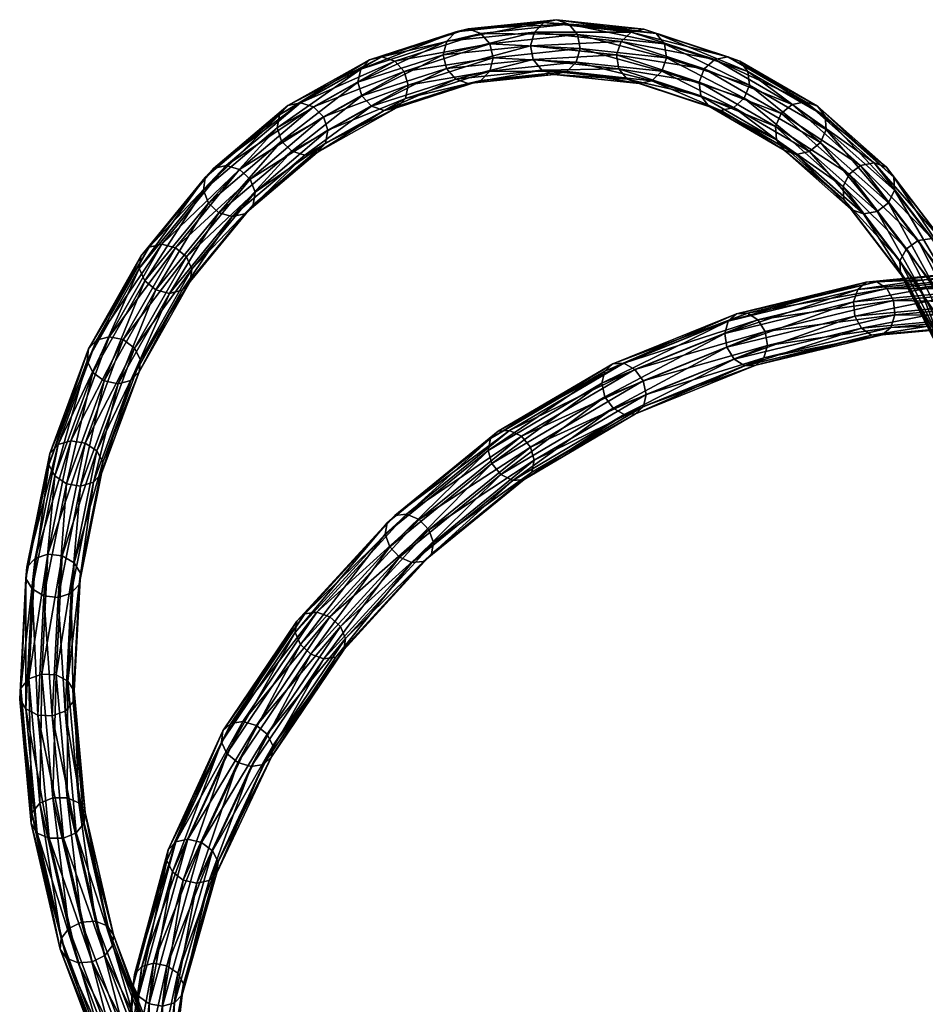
# Model space of a CAD drawing. Header units: centimetres. Extents: x -225.13 to -216.59, y -5.81 to 2.82.
# Tile 2 of 3: x -225.13 to -221, y -1.67 to 2.82. Entities that reach past the tile are written whole.
import ezdxf

# ---------------------------------------------------------------- set-up
doc = ezdxf.new("R2010")
doc.units = ezdxf.units.CM
doc.layers.get('0').update_dxf_attribs({"true_color": 0x5890e1})

msp = doc.modelspace()

# ---------------------------------------------------------------- meshes
at = {"color": 81, "true_color": 0x99e499}
mesh = msp.add_polyface(dxfattribs=at)
corners = [(-223.3803100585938, 2.581424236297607, 84.9049072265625), (-222.9901733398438, 2.70737361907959, 85.64231872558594), (-222.9750213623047, 2.644275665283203, 85.6377944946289), (-223.3624114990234, 2.519214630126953, 84.90554809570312), (-222.9903411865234, 2.582979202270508, 85.65444946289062), (-222.5783081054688, 2.686098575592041, 86.35382080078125), (-222.5906829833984, 2.749469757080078, 86.36317443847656), (-222.5962982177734, 2.624486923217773, 86.36528015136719), (-222.6398468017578, 2.581140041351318, 86.39447784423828), (-223.0320281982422, 2.539904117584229, 85.68778991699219), (-222.6972961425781, 2.567672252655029, 86.43354034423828), (-223.0888977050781, 2.526588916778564, 85.7288589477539), (-222.7532348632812, 2.587688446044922, 86.47196960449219), (-222.7926788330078, 2.63582706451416, 86.49951934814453), (-223.1872863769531, 2.594582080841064, 85.79103088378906), (-223.1457366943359, 2.546602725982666, 85.76663208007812), (-222.8050537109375, 2.699193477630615, 86.50882720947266), (-223.2024383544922, 2.657675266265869, 85.7955322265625), (-222.7870635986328, 2.760812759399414, 86.49742889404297), (-223.1871032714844, 2.718979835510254, 85.77896118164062), (-222.7434997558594, 2.804166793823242, 86.4683609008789), (-223.1454162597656, 2.762065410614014, 85.74571228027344), (-222.6860656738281, 2.817640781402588, 86.42935180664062), (-223.0885467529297, 2.775381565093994, 85.70468139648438), (-222.630126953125, 2.797620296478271, 86.3908462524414), (-223.0317230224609, 2.755362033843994, 85.66680908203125), (-222.1847534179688, 2.644115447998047, 87.05094146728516), (-222.1944732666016, 2.707172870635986, 87.06466674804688), (-222.2054748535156, 2.582772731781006, 87.05728149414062), (-222.2511138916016, 2.539577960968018, 87.08197021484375), (-222.3647918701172, 2.545958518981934, 87.15663146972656), (-222.4023895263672, 2.593820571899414, 87.18656921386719), (-222.412109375, 2.656873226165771, 87.2001953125), (-222.3913879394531, 2.718220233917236, 87.19389343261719), (-222.3457489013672, 2.761422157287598, 87.16934204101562), (-222.2874298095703, 2.774904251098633, 87.133056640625), (-222.2320709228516, 2.755045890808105, 87.0947494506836), (-221.8067474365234, 2.519789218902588, 87.7264404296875), (-221.8140563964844, 2.582006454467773, 87.74393463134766), (-221.8301391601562, 2.459311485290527, 87.72785949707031), (-222.0359039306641, 2.532742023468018, 87.8671875), (-222.0125122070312, 2.593219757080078, 87.86576843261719), (-221.9646911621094, 2.635763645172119, 87.845947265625), (-221.9052429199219, 2.648966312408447, 87.81295776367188), (-221.8501129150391, 2.629288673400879, 87.77562713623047), (-221.5515899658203, 2.443668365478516, 88.46619415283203), (-221.4963836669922, 2.42404317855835, 88.43058776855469)]
mesh.append_faces([[corners[k] for k in face] for face in [(0, 1, 2), (3, 2, 4), (5, 2, 1), (1, 6, 5), (7, 4, 2), (2, 5, 7), (8, 9, 4), (4, 7, 8), (9, 8, 10), (11, 10, 12), (13, 14, 15), (15, 12, 13), (16, 17, 14), (14, 13, 16), (18, 19, 17), (17, 16, 18), (20, 21, 19), (19, 18, 20), (22, 23, 21), (21, 20, 22), (24, 25, 23), (23, 22, 24), (6, 1, 25), (25, 24, 6), (26, 5, 6), (6, 27, 26), (28, 7, 5), (5, 26, 28), (29, 8, 7), (7, 28, 29), (30, 12, 10), (31, 13, 12), (12, 30, 31), (32, 16, 13), (13, 31, 32), (33, 18, 16), (16, 32, 33), (34, 20, 18), (18, 33, 34), (35, 22, 20), (20, 34, 35), (36, 24, 22), (22, 35, 36), (27, 6, 24), (24, 36, 27), (37, 26, 27), (27, 38, 37), (39, 28, 26), (40, 32, 31), (41, 33, 32), (32, 40, 41), (42, 34, 33), (33, 41, 42), (43, 35, 34), (34, 42, 43), (44, 36, 35), (35, 43, 44), (38, 27, 36), (36, 44, 38), (45, 43, 42), (46, 44, 43)]], dxfattribs={"vtx2": -1, "color": 81})
mesh = msp.add_polyface(dxfattribs=at)
corners = [(-223.7282104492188, 2.31348705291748, 84.15972900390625), (-224.0606994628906, 2.031618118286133, 83.40292358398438), (-224.0835723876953, 2.090350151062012, 83.39140319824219), (-223.7487335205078, 2.374221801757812, 84.15367889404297), (-223.7388153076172, 2.254314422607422, 84.1864013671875), (-224.0694122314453, 1.974037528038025, 83.43412780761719), (-223.7776794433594, 2.212552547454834, 84.22649383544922), (-224.1073913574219, 1.933030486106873, 83.47662353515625), (-223.8343963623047, 2.199393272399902, 84.26927185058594), (-224.1644592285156, 1.919584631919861, 83.51902770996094), (-223.8937835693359, 2.218362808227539, 84.30327606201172), (-224.2253112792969, 1.937304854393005, 83.54997253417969), (-223.9399108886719, 2.26438045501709, 84.31941223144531), (-224.2498016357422, 2.138781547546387, 83.47610473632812), (-223.9109497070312, 2.426065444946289, 84.24674987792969), (-223.8542175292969, 2.43922233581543, 84.20394897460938), (-223.7948455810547, 2.42024564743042, 84.16987609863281), (-224.1318969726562, 2.134494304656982, 83.40265655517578), (-224.1927490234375, 2.152222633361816, 83.43367004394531), (-223.3624114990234, 2.519214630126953, 84.90554809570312), (-223.3803100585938, 2.581424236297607, 84.9049072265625), (-223.3752288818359, 2.458761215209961, 84.92730712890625), (-223.4153442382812, 2.416260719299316, 84.96434020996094), (-223.4719848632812, 2.403099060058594, 85.00666809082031), (-223.5299835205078, 2.422801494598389, 85.04295349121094), (-223.5738067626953, 2.470094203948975, 85.06351470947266), (-223.5917053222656, 2.532304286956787, 85.0628662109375), (-223.9604187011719, 2.325118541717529, 84.31338500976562), (-223.5788879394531, 2.592766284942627, 85.04117584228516), (-223.9498138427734, 2.384298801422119, 84.28680419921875), (-223.5387725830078, 2.635272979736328, 85.00424194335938), (-223.4821319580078, 2.648434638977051, 84.96190643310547), (-223.4241333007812, 2.628725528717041, 84.925537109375), (-222.9750213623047, 2.644275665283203, 85.6377944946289), (-222.9903411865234, 2.582979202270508, 85.65444946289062), (-223.0320281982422, 2.539904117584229, 85.68778991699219), (-223.0888977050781, 2.526588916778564, 85.7288589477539), (-223.1457366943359, 2.546602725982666, 85.76663208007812), (-223.1872863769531, 2.594582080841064, 85.79103088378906), (-223.2024383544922, 2.657675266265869, 85.7955322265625), (-223.1871032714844, 2.718979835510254, 85.77896118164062), (-223.1454162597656, 2.762065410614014, 85.74571228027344), (-223.0885467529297, 2.775381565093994, 85.70468139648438), (-223.0317230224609, 2.755362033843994, 85.66680908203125), (-222.9901733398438, 2.70737361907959, 85.64231872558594)]
mesh.append_faces([[corners[k] for k in face] for face in [(0, 1, 2), (2, 3, 0), (4, 5, 1), (1, 0, 4), (6, 7, 5), (5, 4, 6), (8, 9, 7), (7, 6, 8), (9, 8, 10), (11, 10, 12), (13, 14, 15), (16, 17, 18), (18, 15, 16), (3, 2, 17), (17, 16, 3), (19, 0, 3), (3, 20, 19), (21, 4, 0), (0, 19, 21), (22, 6, 4), (4, 21, 22), (23, 8, 6), (6, 22, 23), (24, 10, 8), (8, 23, 24), (25, 12, 10), (10, 24, 25), (26, 27, 12), (12, 25, 26), (28, 29, 27), (27, 26, 28), (30, 14, 29), (29, 28, 30), (31, 15, 14), (14, 30, 31), (32, 16, 15), (15, 31, 32), (20, 3, 16), (16, 32, 20), (33, 19, 20), (34, 21, 19), (35, 22, 21), (21, 34, 35), (36, 23, 22), (22, 35, 36), (37, 24, 23), (23, 36, 37), (38, 25, 24), (24, 37, 38), (39, 26, 25), (25, 38, 39), (40, 28, 26), (26, 39, 40), (41, 30, 28), (28, 40, 41), (42, 31, 30), (30, 41, 42), (43, 32, 31), (31, 42, 43), (44, 20, 32), (32, 43, 44)]], dxfattribs={"vtx2": -1, "color": 81})
mesh = msp.add_polyface(dxfattribs=at)
corners = [(-221.8161773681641, 1.479011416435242, 56.40800094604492), (-222.3791351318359, 1.251863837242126, 55.71161651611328), (-222.4295654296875, 1.248918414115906, 55.75202178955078), (-221.8655853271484, 1.476885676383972, 56.4495735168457), (-221.7682952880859, 1.449140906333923, 56.37586212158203), (-222.3284606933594, 1.223478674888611, 55.68290710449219), (-221.7347717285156, 1.395249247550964, 56.36175537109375), (-222.2911224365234, 1.171339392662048, 55.67358779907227), (-221.7245788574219, 1.331769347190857, 56.36946868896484), (-222.2771148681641, 1.109411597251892, 55.6861572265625), (-221.740478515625, 1.275734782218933, 56.39692687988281), (-222.2902069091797, 1.054303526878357, 55.71724700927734), (-221.7782287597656, 1.24218738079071, 56.43675994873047), (-222.3773193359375, 1.017911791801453, 55.79891204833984), (-221.8277130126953, 1.240126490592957, 56.47830581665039), (-221.8756408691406, 1.270077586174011, 56.51043701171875), (-222.4279937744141, 1.046374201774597, 55.82760620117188), (-221.9091339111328, 1.32398784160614, 56.5245475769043), (-221.9192657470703, 1.387406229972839, 56.51686096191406), (-222.4793090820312, 1.160415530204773, 55.82437133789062), (-222.4653167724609, 1.098536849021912, 55.83693313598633), (-221.9033203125, 1.443358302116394, 56.48941802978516), (-222.4662170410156, 1.215448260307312, 55.79329681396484), (-221.2252502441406, 1.623058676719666, 57.1051025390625), (-221.1797485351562, 1.592041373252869, 57.07003784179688), (-221.2500305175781, 1.379667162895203, 57.1579704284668), (-221.2956695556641, 1.410774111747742, 57.1929817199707), (-221.3257141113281, 1.466107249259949, 57.2115478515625), (-221.3320922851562, 1.530848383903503, 57.20869445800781), (-221.3131713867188, 1.587695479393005, 57.18516540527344), (-221.2740783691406, 1.621450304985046, 57.14724731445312), (-222.6972961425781, 2.567672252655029, 86.43354034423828), (-223.0888977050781, 2.526588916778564, 85.7288589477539), (-223.0320281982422, 2.539904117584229, 85.68778991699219), (-222.7532348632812, 2.587688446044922, 86.47196960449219), (-223.1457366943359, 2.546602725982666, 85.76663208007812), (-222.3094329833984, 2.52610445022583, 87.11835479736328), (-222.6398468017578, 2.581140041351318, 86.39447784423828), (-222.2511138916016, 2.539577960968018, 87.08197021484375), (-222.3647918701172, 2.545958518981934, 87.15663146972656), (-222.1847534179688, 2.644115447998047, 87.05094146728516), (-221.8067474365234, 2.519789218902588, 87.7264404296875), (-221.8301391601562, 2.459311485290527, 87.72785949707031), (-221.8779602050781, 2.416777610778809, 87.74783325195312), (-222.2054748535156, 2.582772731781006, 87.05728149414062), (-221.9374084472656, 2.403583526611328, 87.78092956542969), (-221.9925537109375, 2.423256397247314, 87.81825256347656), (-222.0285949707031, 2.470532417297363, 87.84980773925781), (-222.4023895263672, 2.593820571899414, 87.18656921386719), (-222.0359039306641, 2.532742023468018, 87.8671875), (-221.456298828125, 2.316573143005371, 88.37752532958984), (-221.8140563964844, 2.582006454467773, 87.74393463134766), (-221.4821624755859, 2.257530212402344, 88.37438201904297), (-221.5321655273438, 2.216217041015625, 88.38954162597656), (-221.5929107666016, 2.203699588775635, 88.41891479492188), (-221.6481170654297, 2.223326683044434, 88.45455169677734), (-221.6829833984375, 2.269839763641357, 88.48689270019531), (-221.6881866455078, 2.330779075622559, 88.50732421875), (-221.6623229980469, 2.389818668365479, 88.51043701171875), (-222.0125122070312, 2.593219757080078, 87.86576843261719), (-221.6123199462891, 2.431139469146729, 88.49540710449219), (-221.9646911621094, 2.635763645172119, 87.845947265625), (-221.5515899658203, 2.443668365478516, 88.46619415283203), (-221.9052429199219, 2.648966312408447, 87.81295776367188), (-221.4963836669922, 2.42404317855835, 88.43058776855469), (-221.4615020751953, 2.377520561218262, 88.39812469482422), (-221.8501129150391, 2.629288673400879, 87.77562713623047)]
mesh.append_faces([[corners[k] for k in face] for face in [(0, 1, 2), (2, 3, 0), (4, 5, 1), (1, 0, 4), (6, 7, 5), (5, 4, 6), (8, 9, 7), (7, 6, 8), (9, 8, 10), (11, 10, 12), (13, 14, 15), (16, 15, 17), (18, 19, 20), (20, 17, 18), (21, 22, 19), (19, 18, 21), (3, 2, 22), (22, 21, 3), (23, 0, 3), (24, 4, 0), (25, 14, 12), (26, 15, 14), (27, 17, 15), (28, 18, 17), (29, 21, 18), (30, 3, 21), (31, 32, 33), (34, 35, 32), (36, 31, 37), (37, 38, 36), (31, 36, 39), (40, 41, 42), (43, 38, 44), (44, 42, 43), (45, 36, 38), (38, 43, 45), (46, 39, 36), (36, 45, 46), (47, 48, 39), (39, 46, 47), (48, 47, 49), (50, 41, 51), (52, 42, 41), (53, 43, 42), (42, 52, 53), (54, 45, 43), (43, 53, 54), (55, 46, 45), (45, 54, 55), (56, 47, 46), (46, 55, 56), (57, 49, 47), (47, 56, 57), (58, 59, 49), (49, 57, 58), (60, 61, 59), (59, 58, 60), (61, 60, 62), (63, 62, 64), (65, 51, 66), (66, 64, 65)]], dxfattribs={"vtx2": -1, "color": 81})
mesh = msp.add_polyface(dxfattribs=at)
corners = [(-220.6218872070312, 1.681070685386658, 57.80258941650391), (-221.2252502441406, 1.623058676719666, 57.1051025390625), (-221.2740783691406, 1.621450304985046, 57.14724731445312), (-220.6706237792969, 1.679807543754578, 57.84471893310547), (-220.5781097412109, 1.649087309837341, 57.76519775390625), (-221.1797485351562, 1.592041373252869, 57.07003784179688), (-221.3131713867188, 1.587695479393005, 57.18516540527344), (-220.7113342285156, 1.645703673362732, 57.88027572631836), (-221.8140563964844, 2.582006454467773, 87.74393463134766), (-221.4615020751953, 2.377520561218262, 88.39812469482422), (-221.456298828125, 2.316573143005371, 88.37752532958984), (-221.8067474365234, 2.519789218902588, 87.7264404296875), (-221.4821624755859, 2.257530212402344, 88.37438201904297), (-221.1446533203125, 2.039824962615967, 89.00138854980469), (-221.1481323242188, 2.099202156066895, 89.02433776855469), (-221.1726837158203, 1.982722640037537, 88.99415588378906), (-221.2247314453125, 1.943196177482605, 89.00459289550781), (-221.5321655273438, 2.216217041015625, 88.38954162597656), (-221.2868194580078, 1.931834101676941, 89.02986145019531), (-221.5929107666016, 2.203699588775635, 88.41891479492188), (-221.3423461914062, 1.951677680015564, 89.06315612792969), (-221.6481170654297, 2.223326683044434, 88.45455169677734), (-221.3764038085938, 1.997408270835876, 89.09548950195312), (-221.6829833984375, 2.269839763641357, 88.48689270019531), (-221.3798675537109, 2.056775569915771, 89.11825561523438), (-221.6881866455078, 2.330779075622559, 88.50732421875), (-221.3518371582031, 2.11387300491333, 89.12541961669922), (-221.6623229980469, 2.389818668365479, 88.51043701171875), (-221.2998046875, 2.153406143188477, 89.11508178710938), (-221.6123199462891, 2.431139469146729, 88.49540710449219), (-221.2377166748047, 2.164777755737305, 89.08998107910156), (-221.5515899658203, 2.443668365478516, 88.46619415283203), (-221.1822052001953, 2.144938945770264, 89.05677795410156), (-221.4963836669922, 2.42404317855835, 88.43058776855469), (-220.882080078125, 1.696683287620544, 89.59518432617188), (-220.8842468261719, 1.754329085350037, 89.61969757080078), (-220.9118957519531, 1.641919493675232, 89.58444213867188), (-220.9657135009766, 1.604711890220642, 89.59036254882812), (-221.0290985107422, 1.595030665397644, 89.61134338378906), (-221.0850677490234, 1.615464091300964, 89.6417236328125), (-221.1186370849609, 1.660535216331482, 89.67327880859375), (-221.1207885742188, 1.718169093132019, 89.69760131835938), (-221.0909576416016, 1.772925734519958, 89.70821380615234), (-221.0371551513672, 1.810136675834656, 89.70236206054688), (-220.9737701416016, 1.819830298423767, 89.68154907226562), (-220.9178009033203, 1.799404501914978, 89.65132141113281), (-220.8882293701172, 1.375984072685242, 90.25639343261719), (-220.8330078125, 1.410411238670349, 90.25465393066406), (-220.7685394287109, 1.417899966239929, 90.23820495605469), (-220.7120819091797, 1.396436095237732, 90.21138000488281), (-220.6787567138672, 1.351768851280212, 90.18130493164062)]
mesh.append_faces([[corners[k] for k in face] for face in [(0, 1, 2), (2, 3, 0), (4, 5, 1), (1, 0, 4), (3, 2, 6), (6, 7, 3), (8, 9, 10), (11, 10, 12), (13, 10, 9), (9, 14, 13), (15, 12, 10), (10, 13, 15), (16, 17, 12), (12, 15, 16), (18, 19, 17), (17, 16, 18), (20, 21, 19), (19, 18, 20), (22, 23, 21), (21, 20, 22), (24, 25, 23), (23, 22, 24), (26, 27, 25), (25, 24, 26), (28, 29, 27), (27, 26, 28), (30, 31, 29), (29, 28, 30), (32, 33, 31), (31, 30, 32), (14, 9, 33), (33, 32, 14), (34, 13, 14), (14, 35, 34), (36, 15, 13), (13, 34, 36), (37, 16, 15), (15, 36, 37), (38, 18, 16), (16, 37, 38), (39, 20, 18), (18, 38, 39), (40, 22, 20), (20, 39, 40), (41, 24, 22), (22, 40, 41), (42, 26, 24), (24, 41, 42), (43, 28, 26), (26, 42, 43), (44, 30, 28), (28, 43, 44), (45, 32, 30), (30, 44, 45), (35, 14, 32), (32, 45, 35), (46, 42, 41), (47, 43, 42), (48, 44, 43), (49, 45, 44), (50, 35, 45)]], dxfattribs={"vtx2": -1, "color": 81})
mesh = msp.add_polyface(dxfattribs=at)
corners = [(-224.9590301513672, 0.880578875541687, 81.11396789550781), (-224.7833709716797, 1.357081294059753, 81.90681457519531), (-224.7252197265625, 1.372392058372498, 81.86764526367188), (-224.9003753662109, 0.8976095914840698, 81.07759857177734), (-224.6616363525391, 1.358869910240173, 81.84475708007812), (-224.8357849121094, 0.887018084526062, 81.05958557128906), (-224.6096496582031, 1.320138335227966, 81.84432983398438), (-224.3489379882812, 1.679969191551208, 82.63766479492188), (-224.5831604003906, 1.266576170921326, 81.86643981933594), (-224.3738250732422, 1.736265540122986, 82.62073516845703), (-224.3561706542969, 1.62414824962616, 82.67292785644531), (-224.5893096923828, 1.212534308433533, 81.90518951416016), (-224.3935852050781, 1.583759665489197, 82.71707153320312), (-224.6264190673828, 1.172487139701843, 81.95015716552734), (-224.451171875, 1.569620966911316, 82.75825500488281), (-224.6845855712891, 1.157168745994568, 81.98930358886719), (-224.5134735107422, 1.585526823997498, 82.78546142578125), (-224.7481842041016, 1.170685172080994, 82.01216125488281), (-224.5638122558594, 1.62721574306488, 82.79141235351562), (-224.8001708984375, 1.209416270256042, 82.01260375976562), (-224.5886840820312, 1.683519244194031, 82.7745132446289), (-224.8266448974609, 1.262986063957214, 81.99050903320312), (-224.5814361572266, 1.739346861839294, 82.73927307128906), (-224.8204803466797, 1.317036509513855, 81.95178985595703), (-224.5440216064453, 1.779737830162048, 82.69514465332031), (-224.4864501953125, 1.793870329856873, 82.65394592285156), (-224.4241638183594, 1.77795684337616, 82.62669372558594), (-224.0606994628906, 2.031618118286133, 83.40292358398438), (-224.0835723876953, 2.090350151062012, 83.39140319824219), (-224.0694122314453, 1.974037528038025, 83.43412780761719), (-224.1073913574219, 1.933030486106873, 83.47662353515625), (-224.1644592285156, 1.919584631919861, 83.51902770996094), (-224.2253112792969, 1.937304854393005, 83.54997253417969), (-224.2736511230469, 1.981445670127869, 83.56119537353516), (-224.2965240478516, 2.040180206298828, 83.54971313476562), (-224.2877807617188, 2.097770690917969, 83.51856231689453), (-224.2498016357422, 2.138781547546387, 83.47610473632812), (-224.1927490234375, 2.152222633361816, 83.43367004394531), (-224.1318969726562, 2.134494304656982, 83.40265655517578), (-223.8937835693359, 2.218362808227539, 84.30327606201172), (-223.9399108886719, 2.26438045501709, 84.31941223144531), (-223.9604187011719, 2.325118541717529, 84.31338500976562), (-223.9498138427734, 2.384298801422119, 84.28680419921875), (-223.9109497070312, 2.426065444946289, 84.24674987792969), (-223.8542175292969, 2.43922233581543, 84.20394897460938)]
mesh.append_faces([[corners[k] for k in face] for face in [(0, 1, 2), (3, 2, 4), (5, 4, 6), (7, 8, 6), (6, 9, 7), (10, 11, 8), (8, 7, 10), (12, 13, 11), (11, 10, 12), (14, 15, 13), (13, 12, 14), (16, 17, 15), (15, 14, 16), (18, 19, 17), (17, 16, 18), (20, 21, 19), (19, 18, 20), (22, 23, 21), (21, 20, 22), (24, 1, 23), (23, 22, 24), (25, 2, 1), (1, 24, 25), (26, 4, 2), (2, 25, 26), (9, 6, 4), (4, 26, 9), (27, 7, 9), (9, 28, 27), (29, 10, 7), (7, 27, 29), (30, 12, 10), (10, 29, 30), (31, 14, 12), (12, 30, 31), (32, 16, 14), (14, 31, 32), (33, 18, 16), (16, 32, 33), (34, 20, 18), (18, 33, 34), (35, 22, 20), (20, 34, 35), (36, 24, 22), (22, 35, 36), (37, 25, 24), (24, 36, 37), (38, 26, 25), (25, 37, 38), (28, 9, 26), (26, 38, 28), (39, 32, 31), (40, 33, 32), (41, 34, 33), (33, 40, 41), (42, 35, 34), (34, 41, 42), (43, 36, 35), (35, 42, 43), (44, 37, 36)]], dxfattribs={"vtx2": -1, "color": 81})
mesh = msp.add_polyface(dxfattribs=at)
corners = [(-221.8655853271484, 1.476885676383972, 56.4495735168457), (-221.2740783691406, 1.621450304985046, 57.14724731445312), (-221.2252502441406, 1.623058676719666, 57.1051025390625), (-221.8161773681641, 1.479011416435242, 56.40800094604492), (-221.1797485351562, 1.592041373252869, 57.07003784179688), (-221.1496887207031, 1.536677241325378, 57.05147552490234), (-221.7347717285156, 1.395249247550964, 56.36175537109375), (-221.7682952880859, 1.449140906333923, 56.37586212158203), (-221.1431579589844, 1.471815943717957, 57.05437469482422), (-221.7245788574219, 1.331769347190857, 56.36946868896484), (-221.1619415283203, 1.414880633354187, 57.07795333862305), (-221.740478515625, 1.275734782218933, 56.39692687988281), (-221.2010650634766, 1.381155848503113, 57.11587524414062), (-221.7782287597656, 1.24218738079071, 56.43675994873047), (-221.2500305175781, 1.379667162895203, 57.1579704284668), (-221.8277130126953, 1.240126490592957, 56.47830581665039), (-221.2956695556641, 1.410774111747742, 57.1929817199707), (-221.8756408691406, 1.270077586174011, 56.51043701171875), (-221.3257141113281, 1.466107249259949, 57.2115478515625), (-221.9091339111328, 1.32398784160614, 56.5245475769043), (-221.3320922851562, 1.530848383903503, 57.20869445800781), (-221.9192657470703, 1.387406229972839, 56.51686096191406), (-221.3131713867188, 1.587695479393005, 57.18516540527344), (-221.9033203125, 1.443358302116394, 56.48941802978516), (-220.5509643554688, 1.592422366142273, 57.74260330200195), (-220.5781097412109, 1.649087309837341, 57.76519775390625), (-220.5476837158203, 1.526314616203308, 57.7408447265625), (-220.5692443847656, 1.468536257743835, 57.76038360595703), (-220.6099395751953, 1.434575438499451, 57.79594802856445), (-220.6588897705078, 1.433481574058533, 57.8380012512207), (-220.702880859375, 1.4654940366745, 57.87531280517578), (-220.7300415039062, 1.52201783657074, 57.89790725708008), (-220.7331085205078, 1.587956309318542, 57.89973449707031), (-220.7113342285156, 1.645703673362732, 57.88027572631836), (-220.1340179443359, 1.489143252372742, 58.58465957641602), (-220.1342620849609, 1.555827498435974, 58.59096527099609), (-220.1097564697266, 1.614079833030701, 58.57571792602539), (-220.6775207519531, 1.295868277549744, 90.15605926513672), (-220.882080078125, 1.696683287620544, 89.59518432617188), (-220.8842468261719, 1.754329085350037, 89.61969757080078), (-220.6787567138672, 1.351768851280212, 90.18130493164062), (-220.7086791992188, 1.243715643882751, 90.14246368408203), (-220.9118957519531, 1.641919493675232, 89.58444213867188), (-220.7639007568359, 1.209288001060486, 90.14423370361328), (-220.9657135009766, 1.604711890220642, 89.59036254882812), (-220.8283996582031, 1.201811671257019, 90.16088104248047), (-221.0290985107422, 1.595030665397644, 89.61134338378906), (-220.8848724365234, 1.223284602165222, 90.1878662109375), (-221.0850677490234, 1.615464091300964, 89.6417236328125), (-220.9181823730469, 1.267950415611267, 90.21792602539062), (-221.1186370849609, 1.660535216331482, 89.67327880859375), (-220.9194030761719, 1.323839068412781, 90.24298858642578), (-221.1207885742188, 1.718169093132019, 89.69760131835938), (-220.8882293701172, 1.375984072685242, 90.25639343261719), (-221.0909576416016, 1.772925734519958, 89.70821380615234), (-220.8330078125, 1.410411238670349, 90.25465393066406), (-221.0371551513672, 1.810136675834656, 89.70236206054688), (-220.7685394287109, 1.417899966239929, 90.23820495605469), (-220.9737701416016, 1.819830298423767, 89.68154907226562), (-220.7120819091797, 1.396436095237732, 90.21138000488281), (-220.9178009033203, 1.799404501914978, 89.65132141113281), (-220.6944274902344, 0.9645746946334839, 90.76947784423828), (-220.6291656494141, 0.9693678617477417, 90.75726318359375), (-220.5723114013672, 0.9463781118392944, 90.73416137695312), (-220.5390930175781, 0.9017614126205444, 90.706298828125)]
mesh.append_faces([[corners[k] for k in face] for face in [(0, 1, 2), (3, 2, 4), (5, 6, 7), (7, 4, 5), (8, 9, 6), (6, 5, 8), (10, 11, 9), (9, 8, 10), (12, 13, 11), (11, 10, 12), (13, 12, 14), (15, 14, 16), (17, 16, 18), (19, 18, 20), (21, 20, 22), (23, 22, 1), (24, 5, 4), (4, 25, 24), (26, 8, 5), (5, 24, 26), (27, 10, 8), (8, 26, 27), (28, 12, 10), (10, 27, 28), (29, 14, 12), (12, 28, 29), (30, 16, 14), (14, 29, 30), (31, 18, 16), (16, 30, 31), (32, 20, 18), (18, 31, 32), (33, 22, 20), (20, 32, 33), (34, 31, 30), (35, 32, 31), (36, 33, 32), (37, 38, 39), (39, 40, 37), (41, 42, 38), (38, 37, 41), (43, 44, 42), (42, 41, 43), (45, 46, 44), (44, 43, 45), (47, 48, 46), (46, 45, 47), (49, 50, 48), (48, 47, 49), (51, 52, 50), (50, 49, 51), (52, 51, 53), (54, 53, 55), (56, 55, 57), (58, 57, 59), (60, 59, 40), (61, 55, 53), (62, 57, 55), (63, 59, 57), (64, 40, 59)]], dxfattribs={"vtx2": -1, "color": 81})
mesh = msp.add_polyface(dxfattribs=at)
corners = [(-224.9137878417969, -0.1976052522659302, 79.50630187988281), (-224.8856201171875, 0.3417524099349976, 80.28459167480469), (-224.8572998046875, 0.2939690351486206, 80.31594848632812), (-224.8851623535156, -0.242653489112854, 79.54145812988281), (-224.8622589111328, 0.2429393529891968, 80.35951232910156), (-224.8898620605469, -0.2926965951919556, 79.58625793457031), (-224.899169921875, 0.2023347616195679, 80.40362548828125), (-224.9266204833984, -0.3343254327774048, 79.62870025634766), (-224.9581451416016, 0.1830381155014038, 80.43647003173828), (-224.985595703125, -0.3563848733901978, 79.65740966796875), (-225.0233764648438, 0.1902221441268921, 80.44923400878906), (-225.0509643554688, -0.3529611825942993, 79.66468811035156), (-225.0773773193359, 0.2219618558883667, 80.43850708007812), (-225.105224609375, -0.3249698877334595, 79.64859008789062), (-225.1056823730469, 0.2697533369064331, 80.40715026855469), (-225.1338195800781, -0.2799159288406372, 79.6134033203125), (-225.1007080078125, 0.3207882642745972, 80.36357116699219), (-225.0638122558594, 0.3613866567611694, 80.3194580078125), (-225.0923767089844, -0.1882458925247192, 79.52616882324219), (-225.1291198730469, -0.2298709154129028, 79.56858825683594), (-225.0048522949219, 0.3806775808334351, 80.28662109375), (-225.0334320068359, -0.1661931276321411, 79.49748229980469), (-224.9396362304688, 0.3734897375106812, 80.27386474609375), (-224.9680633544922, -0.1696196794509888, 79.49020385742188), (-224.7549133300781, 0.8009761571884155, 81.09173583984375), (-224.7825317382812, 0.8516491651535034, 81.06475830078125), (-224.7603149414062, 0.7485779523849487, 81.13327026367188), (-224.7973175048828, 0.7084859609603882, 81.17823791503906), (-224.8559722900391, 0.6914504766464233, 81.21458435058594), (-224.9205932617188, 0.7020324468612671, 81.23258209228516), (-224.9738311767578, 0.7374032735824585, 81.22740173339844), (-225.0014343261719, 0.7880839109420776, 81.20045471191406), (-224.9960174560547, 0.8404902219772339, 81.15892791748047), (-224.9590301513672, 0.880578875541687, 81.11396789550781), (-224.9003753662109, 0.8976095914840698, 81.07759857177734), (-224.8357849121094, 0.887018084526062, 81.05958557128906), (-224.5831604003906, 1.266576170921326, 81.86643981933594), (-224.6096496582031, 1.320138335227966, 81.84432983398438), (-224.5893096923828, 1.212534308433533, 81.90518951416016), (-224.6264190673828, 1.172487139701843, 81.95015716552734), (-224.6845855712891, 1.157168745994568, 81.98930358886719), (-224.7481842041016, 1.170685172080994, 82.01216125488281), (-224.8001708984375, 1.209416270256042, 82.01260375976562), (-224.8266448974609, 1.262986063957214, 81.99050903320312), (-224.8204803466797, 1.317036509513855, 81.95178985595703), (-224.7833709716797, 1.357081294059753, 81.90681457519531), (-224.7252197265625, 1.372392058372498, 81.86764526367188), (-224.6616363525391, 1.358869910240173, 81.84475708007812)]
mesh.append_faces([[corners[k] for k in face] for face in [(0, 1, 2), (3, 2, 4), (5, 4, 6), (7, 6, 8), (9, 8, 10), (11, 10, 12), (13, 12, 14), (15, 14, 16), (17, 18, 19), (19, 16, 17), (20, 21, 18), (18, 17, 20), (22, 23, 21), (21, 20, 22), (1, 0, 23), (23, 22, 1), (24, 2, 1), (1, 25, 24), (26, 4, 2), (2, 24, 26), (27, 6, 4), (4, 26, 27), (28, 8, 6), (6, 27, 28), (29, 10, 8), (8, 28, 29), (30, 12, 10), (10, 29, 30), (31, 14, 12), (12, 30, 31), (32, 16, 14), (14, 31, 32), (33, 17, 16), (16, 32, 33), (34, 20, 17), (17, 33, 34), (35, 22, 20), (20, 34, 35), (25, 1, 22), (22, 35, 25), (36, 24, 25), (25, 37, 36), (38, 26, 24), (24, 36, 38), (39, 27, 26), (26, 38, 39), (40, 28, 27), (27, 39, 40), (41, 29, 28), (28, 40, 41), (42, 30, 29), (29, 41, 42), (43, 31, 30), (30, 42, 43), (44, 32, 31), (31, 43, 44), (45, 33, 32), (32, 44, 45), (46, 34, 33), (47, 35, 34), (37, 25, 35)]], dxfattribs={"vtx2": -1, "color": 81})
mesh = msp.add_polyface(dxfattribs=at)
corners = [(-223.7789306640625, 0.1166571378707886, 53.57651901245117), (-223.3696594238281, 0.5631226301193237, 54.29975128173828), (-223.3130493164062, 0.5390142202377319, 54.27843856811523), (-223.7196197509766, 0.09536874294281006, 53.56005859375), (-223.2683563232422, 0.4918159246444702, 54.27935028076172), (-223.671875, 0.05126273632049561, 53.56673049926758), (-223.2475891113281, 0.434172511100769, 54.30223846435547), (-223.6485748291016, -0.003848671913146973, 53.5947265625), (-223.2563171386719, 0.3815368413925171, 54.3409423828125), (-223.6559753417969, -0.0551987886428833, 53.63652038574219), (-223.2922210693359, 0.3480247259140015, 54.38503646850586), (-223.6921234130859, -0.08902180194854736, 53.68088150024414), (-223.3456573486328, 0.342615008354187, 54.42271423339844), (-223.7472534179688, -0.09624874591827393, 53.71593475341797), (-223.4022827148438, 0.36674964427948, 54.44393920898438), (-222.8999176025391, 0.9450753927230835, 55.01235580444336), (-223.4230346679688, 0.5576862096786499, 54.33756256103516), (-222.9516754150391, 0.9410475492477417, 55.05170440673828), (-222.8462829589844, 0.9185808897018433, 54.98707580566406), (-222.8051452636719, 0.8686555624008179, 54.98267364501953), (-222.7875366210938, 0.808672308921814, 55.00034332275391), (-222.7981567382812, 0.7547138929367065, 55.03531646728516), (-222.8341979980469, 0.7212542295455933, 55.07816314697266), (-222.8859710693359, 0.7172607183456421, 55.11740875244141), (-222.9396057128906, 0.7437909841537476, 55.14256286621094), (-222.9807281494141, 0.7937215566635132, 55.14694213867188), (-223.4469299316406, 0.4139498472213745, 54.44304656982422), (-222.9983215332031, 0.8536704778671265, 55.12937927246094), (-223.4676361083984, 0.4715675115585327, 54.42027282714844), (-222.9876861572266, 0.907591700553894, 55.09453582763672), (-223.4588928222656, 0.5241760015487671, 54.38167572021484), (-222.3791351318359, 1.251863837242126, 55.71161651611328), (-222.4295654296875, 1.248918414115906, 55.75202178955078), (-222.3284606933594, 1.223478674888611, 55.68290710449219), (-222.2911224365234, 1.171339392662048, 55.67358779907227), (-222.2771148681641, 1.109411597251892, 55.6861572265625), (-222.2902069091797, 1.054303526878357, 55.71724700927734), (-222.3268890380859, 1.020807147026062, 55.75851440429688), (-222.3773193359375, 1.017911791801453, 55.79891204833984), (-222.4279937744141, 1.046374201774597, 55.82760620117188), (-222.4653167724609, 1.098536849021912, 55.83693313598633), (-222.4793090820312, 1.160415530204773, 55.82437133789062), (-222.4662170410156, 1.215448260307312, 55.79329681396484), (-221.740478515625, 1.275734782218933, 56.39692687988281), (-221.7782287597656, 1.24218738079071, 56.43675994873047), (-221.8277130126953, 1.240126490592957, 56.47830581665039), (-221.8756408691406, 1.270077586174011, 56.51043701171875), (-221.9091339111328, 1.32398784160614, 56.5245475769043)]
mesh.append_faces([[corners[k] for k in face] for face in [(0, 1, 2), (3, 2, 4), (5, 4, 6), (7, 6, 8), (9, 8, 10), (11, 10, 12), (13, 12, 14), (15, 1, 16), (16, 17, 15), (18, 2, 1), (1, 15, 18), (19, 4, 2), (2, 18, 19), (20, 6, 4), (4, 19, 20), (21, 8, 6), (6, 20, 21), (22, 10, 8), (8, 21, 22), (23, 12, 10), (10, 22, 23), (24, 14, 12), (12, 23, 24), (25, 26, 14), (14, 24, 25), (27, 28, 26), (26, 25, 27), (29, 30, 28), (28, 27, 29), (17, 16, 30), (30, 29, 17), (31, 15, 17), (17, 32, 31), (33, 18, 15), (15, 31, 33), (34, 19, 18), (18, 33, 34), (35, 20, 19), (19, 34, 35), (36, 21, 20), (20, 35, 36), (37, 22, 21), (21, 36, 37), (38, 23, 22), (22, 37, 38), (39, 24, 23), (23, 38, 39), (40, 25, 24), (24, 39, 40), (41, 27, 25), (25, 40, 41), (42, 29, 27), (27, 41, 42), (32, 17, 29), (29, 42, 32), (43, 36, 35), (44, 37, 36), (45, 38, 37), (37, 44, 45), (46, 39, 38), (47, 40, 39)]], dxfattribs={"vtx2": -1, "color": 81})
mesh = msp.add_polyface(dxfattribs=at)
corners = [(-224.4221954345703, -0.9312411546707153, 52.11492919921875), (-224.1717376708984, -0.3909655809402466, 52.87247467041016), (-224.1157989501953, -0.3815547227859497, 52.84152221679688), (-224.0547180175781, -0.3997212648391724, 52.83115386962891), (-224.3053131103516, -0.9341288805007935, 52.08720397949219), (-224.3666229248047, -0.9192725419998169, 52.08996963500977), (-224.0048828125, -0.4405990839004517, 52.84417724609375), (-224.2547454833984, -0.9718314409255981, 52.10734558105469), (-223.9797821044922, -0.4932519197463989, 52.87711715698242), (-224.2287902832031, -1.022307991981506, 52.14512252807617), (-223.9862670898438, -0.5435911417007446, 52.92116928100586), (-224.234619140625, -1.072054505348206, 52.19056701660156), (-224.0225677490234, -0.5781251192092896, 52.96452713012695), (-224.2706146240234, -1.107742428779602, 52.23152923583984), (-224.0788116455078, -0.5875836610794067, 52.99552917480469), (-224.3268737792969, -1.119787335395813, 52.25690460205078), (-224.1398315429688, -0.5694175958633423, 53.00586700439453), (-224.3880462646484, -1.104935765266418, 52.25975799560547), (-224.1892700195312, -0.5284944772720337, 52.99276733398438), (-224.4378051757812, -1.067163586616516, 52.23927688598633), (-224.2140502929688, -0.4757934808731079, 52.95976638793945), (-224.4630737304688, -1.016615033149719, 52.20107650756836), (-224.2076416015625, -0.4254533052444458, 52.91573715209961), (-224.4573822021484, -0.9668599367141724, 52.15555572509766), (-223.7789306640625, 0.1166571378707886, 53.57651901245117), (-223.8339385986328, 0.1094321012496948, 53.61165618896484), (-223.7196197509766, 0.09536874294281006, 53.56005859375), (-223.671875, 0.05126273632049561, 53.56673049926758), (-223.6485748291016, -0.003848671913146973, 53.5947265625), (-223.6559753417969, -0.0551987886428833, 53.63652038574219), (-223.6921234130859, -0.08902180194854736, 53.68088150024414), (-223.7472534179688, -0.09624874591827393, 53.71593475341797), (-223.8065490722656, -0.0749427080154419, 53.7323112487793), (-223.8541412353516, -0.03081953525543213, 53.72566223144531), (-223.8773193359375, 0.02429425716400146, 53.69775390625), (-223.8699340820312, 0.07562816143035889, 53.65603637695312), (-223.3696594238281, 0.5631226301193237, 54.29975128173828), (-223.4230346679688, 0.5576862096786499, 54.33756256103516), (-223.3130493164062, 0.5390142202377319, 54.27843856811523), (-223.2683563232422, 0.4918159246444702, 54.27935028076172), (-223.2475891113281, 0.434172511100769, 54.30223846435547), (-223.2563171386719, 0.3815368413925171, 54.3409423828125), (-223.2922210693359, 0.3480247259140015, 54.38503646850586), (-223.3456573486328, 0.342615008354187, 54.42271423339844), (-223.4022827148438, 0.36674964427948, 54.44393920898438), (-223.4469299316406, 0.4139498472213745, 54.44304656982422), (-223.4676361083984, 0.4715675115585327, 54.42027282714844), (-223.4588928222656, 0.5241760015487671, 54.38167572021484)]
mesh.append_faces([[corners[k] for k in face] for face in [(0, 1, 2), (3, 4, 5), (5, 2, 3), (6, 7, 4), (4, 3, 6), (8, 9, 7), (7, 6, 8), (10, 11, 9), (9, 8, 10), (12, 13, 11), (11, 10, 12), (14, 15, 13), (13, 12, 14), (16, 17, 15), (15, 14, 16), (17, 16, 18), (19, 18, 20), (21, 20, 22), (23, 22, 1), (24, 2, 1), (1, 25, 24), (26, 3, 2), (2, 24, 26), (27, 6, 3), (3, 26, 27), (28, 8, 6), (6, 27, 28), (29, 10, 8), (8, 28, 29), (30, 12, 10), (10, 29, 30), (31, 14, 12), (12, 30, 31), (32, 16, 14), (14, 31, 32), (33, 18, 16), (16, 32, 33), (34, 20, 18), (18, 33, 34), (35, 22, 20), (20, 34, 35), (25, 1, 22), (22, 35, 25), (36, 24, 25), (25, 37, 36), (38, 26, 24), (39, 27, 26), (40, 28, 27), (41, 29, 28), (42, 30, 29), (43, 31, 30), (44, 32, 31), (45, 33, 32), (32, 44, 45), (46, 34, 33), (33, 45, 46), (47, 35, 34), (34, 46, 47), (37, 25, 35), (35, 47, 37)]], dxfattribs={"vtx2": -1, "color": 81})
mesh = msp.add_polyface(dxfattribs=at)
corners = [(-224.5770721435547, -1.498727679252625, 51.34030532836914), (-224.4221954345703, -0.9312411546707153, 52.11492919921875), (-224.3666229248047, -0.9192725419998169, 52.08996963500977), (-224.5230102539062, -1.483975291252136, 51.32271575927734), (-224.3053131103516, -0.9341288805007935, 52.08720397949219), (-224.462890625, -1.495441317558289, 51.32871246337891), (-224.2547454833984, -0.9718314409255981, 52.10734558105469), (-224.4129028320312, -1.530040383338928, 51.35662078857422), (-224.2287902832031, -1.022307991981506, 52.14512252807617), (-224.6162872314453, -1.585313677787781, 51.42350387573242), (-224.4630737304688, -1.016615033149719, 52.20107650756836), (-224.4573822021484, -0.9668599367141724, 52.15555572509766), (-224.6110229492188, -1.535802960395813, 51.37709808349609), (-224.1157989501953, -0.3815547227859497, 52.84152221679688), (-224.1892700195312, -0.5284944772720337, 52.99276733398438), (-224.4378051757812, -1.067163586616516, 52.23927688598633), (-224.3880462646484, -1.104935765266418, 52.25975799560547), (-224.2140502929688, -0.4757934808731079, 52.95976638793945), (-224.2076416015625, -0.4254533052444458, 52.91573715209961), (-224.1717376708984, -0.3909655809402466, 52.87247467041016), (-224.8352355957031, -0.7963448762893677, 78.77063751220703), (-224.7062072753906, -1.35413134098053, 78.00582885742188), (-224.7345886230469, -1.31357753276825, 77.96516418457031), (-224.8638458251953, -0.7537432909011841, 78.73236083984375), (-224.8397369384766, -0.8458606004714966, 78.81583404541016), (-224.7104187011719, -1.403623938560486, 78.05057525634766), (-224.8761291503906, -0.8890277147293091, 78.85582733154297), (-224.74609375, -1.448794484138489, 78.08740234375), (-224.9346618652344, -0.9142733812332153, 78.87989044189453), (-224.8036804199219, -1.477536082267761, 78.10643005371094), (-224.9996337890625, -0.914831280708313, 78.88156127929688), (-224.8677215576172, -1.482146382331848, 78.1025390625), (-225.0536499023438, -0.8905535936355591, 78.86040496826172), (-224.9210815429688, -1.461389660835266, 78.07679748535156), (-225.0822448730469, -0.8479453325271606, 78.82209777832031), (-224.9494476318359, -1.420830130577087, 78.03608703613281), (-225.0777435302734, -0.7984277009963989, 78.77690124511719), (-225.0413818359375, -0.7552672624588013, 78.7369384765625), (-224.9095764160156, -1.326175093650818, 77.95455932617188), (-224.9452362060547, -1.371338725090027, 77.99134826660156), (-224.9828643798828, -0.7300297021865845, 78.712890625), (-224.8520202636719, -1.297438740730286, 77.93557739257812), (-224.9178924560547, -0.7294708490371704, 78.71122741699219), (-224.7879638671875, -1.292826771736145, 77.93946075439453), (-224.8851623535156, -0.242653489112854, 79.54145812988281), (-224.9137878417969, -0.1976052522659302, 79.50630187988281), (-224.8898620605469, -0.2926965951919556, 79.58625793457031), (-224.9266204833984, -0.3343254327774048, 79.62870025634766), (-224.985595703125, -0.3563848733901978, 79.65740966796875), (-225.0509643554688, -0.3529611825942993, 79.66468811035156), (-225.105224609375, -0.3249698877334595, 79.64859008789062), (-225.1338195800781, -0.2799159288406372, 79.6134033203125), (-225.1291198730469, -0.2298709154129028, 79.56858825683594), (-225.0923767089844, -0.1882458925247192, 79.52616882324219), (-225.0334320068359, -0.1661931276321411, 79.49748229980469), (-224.9680633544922, -0.1696196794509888, 79.49020385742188), (-224.8572998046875, 0.2939690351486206, 80.31594848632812), (-224.8622589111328, 0.2429393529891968, 80.35951232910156), (-224.899169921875, 0.2023347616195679, 80.40362548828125), (-224.9581451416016, 0.1830381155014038, 80.43647003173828), (-225.0233764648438, 0.1902221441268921, 80.44923400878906), (-225.0773773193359, 0.2219618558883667, 80.43850708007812), (-225.1056823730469, 0.2697533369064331, 80.40715026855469), (-225.1007080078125, 0.3207882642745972, 80.36357116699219)]
mesh.append_faces([[corners[k] for k in face] for face in [(0, 1, 2), (3, 2, 4), (5, 4, 6), (7, 6, 8), (9, 10, 11), (12, 11, 1), (13, 2, 1), (14, 15, 16), (17, 10, 15), (18, 11, 10), (19, 1, 11), (20, 21, 22), (22, 23, 20), (21, 20, 24), (25, 24, 26), (27, 26, 28), (29, 28, 30), (31, 30, 32), (33, 32, 34), (35, 34, 36), (37, 38, 39), (39, 36, 37), (40, 41, 38), (38, 37, 40), (42, 43, 41), (41, 40, 42), (23, 22, 43), (43, 42, 23), (44, 20, 23), (23, 45, 44), (46, 24, 20), (20, 44, 46), (47, 26, 24), (24, 46, 47), (48, 28, 26), (26, 47, 48), (49, 30, 28), (28, 48, 49), (50, 32, 30), (30, 49, 50), (51, 34, 32), (32, 50, 51), (52, 36, 34), (34, 51, 52), (53, 37, 36), (36, 52, 53), (54, 40, 37), (37, 53, 54), (55, 42, 40), (40, 54, 55), (45, 23, 42), (42, 55, 45), (56, 44, 45), (57, 46, 44), (58, 47, 46), (59, 48, 47), (60, 49, 48), (61, 50, 49), (62, 51, 50), (63, 52, 51)]], dxfattribs={"vtx2": -1, "color": 81})
mesh = msp.add_polyface(dxfattribs=at)
corners = [(-224.6389312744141, -2.080677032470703, 50.56122589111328), (-224.5770721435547, -1.498727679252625, 51.34030532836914), (-224.5230102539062, -1.483975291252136, 51.32271575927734), (-224.5865936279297, -2.062787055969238, 50.55153656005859), (-224.462890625, -1.495441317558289, 51.32871246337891), (-224.5280303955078, -2.070719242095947, 50.56642150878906), (-224.4129028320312, -1.530040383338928, 51.35662078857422), (-224.47900390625, -2.102324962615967, 50.60179901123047), (-224.3869323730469, -1.578548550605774, 51.39924621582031), (-224.4533386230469, -2.149204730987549, 50.64860153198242), (-224.3923492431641, -1.628023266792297, 51.44545745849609), (-224.45849609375, -2.198885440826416, 50.69476318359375), (-224.4276428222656, -1.665219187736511, 51.48294067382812), (-224.4930267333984, -2.238077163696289, 50.7280158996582), (-224.4828796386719, -1.680127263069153, 51.50140762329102), (-224.5470581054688, -2.256216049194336, 50.73906707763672), (-224.5428619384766, -1.668697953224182, 51.49560165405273), (-224.6054840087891, -2.248353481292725, 50.72449493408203), (-224.5915069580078, -1.63397753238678, 51.46699905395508), (-224.6526794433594, -2.216567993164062, 50.68805694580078), (-224.6162872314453, -1.585313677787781, 51.42350387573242), (-224.6766357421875, -2.169439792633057, 50.6398811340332), (-224.6110229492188, -1.535802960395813, 51.37709808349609), (-224.6716156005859, -2.119689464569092, 50.59341049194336), (-224.3666229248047, -0.9192725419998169, 52.08996963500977), (-224.3053131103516, -0.9341288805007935, 52.08720397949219), (-224.2547454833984, -0.9718314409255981, 52.10734558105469), (-224.2287902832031, -1.022307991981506, 52.14512252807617), (-224.234619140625, -1.072054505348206, 52.19056701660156), (-224.2706146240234, -1.107742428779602, 52.23152923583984), (-224.3268737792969, -1.119787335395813, 52.25690460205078), (-224.3880462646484, -1.104935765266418, 52.25975799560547), (-224.4378051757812, -1.067163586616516, 52.23927688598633), (-224.4630737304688, -1.016615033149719, 52.20107650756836), (-224.4573822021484, -0.9668599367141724, 52.15555572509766), (-224.4221954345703, -0.9312411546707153, 52.11492919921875), (-224.7062072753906, -1.35413134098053, 78.00582885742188), (-224.4987640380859, -1.902900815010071, 77.24937438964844), (-224.52685546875, -1.863919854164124, 77.20712280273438), (-224.7345886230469, -1.31357753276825, 77.96516418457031), (-224.7104187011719, -1.403623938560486, 78.05057525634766), (-224.5024871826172, -1.95286500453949, 77.2928466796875), (-224.74609375, -1.448794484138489, 78.08740234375), (-224.5370178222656, -2.000425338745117, 77.32588195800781), (-224.8036804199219, -1.477536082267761, 78.10643005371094), (-224.5930938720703, -2.032834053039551, 77.339599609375), (-224.8677215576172, -1.482146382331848, 78.1025390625), (-224.6556701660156, -2.041407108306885, 77.330322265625), (-224.9210815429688, -1.461389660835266, 78.07679748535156), (-224.7080078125, -2.023848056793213, 77.300537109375), (-224.9494476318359, -1.420830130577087, 78.03608703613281), (-224.736083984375, -1.98486316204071, 77.25825500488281), (-224.9452362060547, -1.371338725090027, 77.99134826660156), (-224.7323760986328, -1.934900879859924, 77.21479797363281), (-224.9095764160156, -1.326175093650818, 77.95455932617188), (-224.6978759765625, -1.887348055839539, 77.18183135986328), (-224.8520202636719, -1.297438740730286, 77.93557739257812), (-224.6418304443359, -1.854942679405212, 77.16814422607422), (-224.7879638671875, -1.292826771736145, 77.93946075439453), (-224.5792236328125, -1.846366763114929, 77.17739868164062), (-224.8397369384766, -0.8458606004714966, 78.81583404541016), (-224.8761291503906, -0.8890277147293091, 78.85582733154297), (-224.9346618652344, -0.9142733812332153, 78.87989044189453), (-224.9996337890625, -0.914831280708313, 78.88156127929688), (-225.0536499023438, -0.8905535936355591, 78.86040496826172), (-225.0822448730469, -0.8479453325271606, 78.82209777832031), (-225.0777435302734, -0.7984277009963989, 78.77690124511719)]
mesh.append_faces([[corners[k] for k in face] for face in [(0, 1, 2), (3, 2, 4), (5, 4, 6), (7, 6, 8), (9, 8, 10), (11, 10, 12), (13, 12, 14), (15, 14, 16), (17, 16, 18), (19, 18, 20), (21, 20, 22), (23, 22, 1), (24, 2, 1), (25, 4, 2), (26, 6, 4), (27, 8, 6), (28, 10, 8), (8, 27, 28), (29, 12, 10), (10, 28, 29), (30, 14, 12), (12, 29, 30), (31, 16, 14), (14, 30, 31), (32, 18, 16), (16, 31, 32), (33, 20, 18), (18, 32, 33), (34, 22, 20), (35, 1, 22), (36, 37, 38), (38, 39, 36), (40, 41, 37), (37, 36, 40), (42, 43, 41), (41, 40, 42), (44, 45, 43), (43, 42, 44), (46, 47, 45), (45, 44, 46), (48, 49, 47), (47, 46, 48), (50, 51, 49), (49, 48, 50), (52, 53, 51), (51, 50, 52), (54, 55, 53), (53, 52, 54), (56, 57, 55), (55, 54, 56), (58, 59, 57), (57, 56, 58), (39, 38, 59), (59, 58, 39), (60, 40, 36), (61, 42, 40), (62, 44, 42), (63, 46, 44), (64, 48, 46), (65, 50, 48), (66, 52, 50)]], dxfattribs={"vtx2": -1, "color": 81})
mesh = msp.add_polyface(dxfattribs=at)
corners = [(-224.5865936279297, -2.062787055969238, 50.55153656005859), (-224.5635375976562, -2.643708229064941, 49.79161834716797), (-224.6151733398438, -2.665182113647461, 49.79421997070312), (-224.6389312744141, -2.080677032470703, 50.56122589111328), (-224.5280303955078, -2.070719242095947, 50.56642150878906), (-224.5054779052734, -2.647872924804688, 49.81398773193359), (-224.47900390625, -2.102324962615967, 50.60179901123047), (-224.4566497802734, -2.676525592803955, 49.855224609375), (-224.4533386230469, -2.149204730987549, 50.64860153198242), (-224.4309234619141, -2.722075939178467, 49.9047966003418), (-224.45849609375, -2.198885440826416, 50.69476318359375), (-224.4358673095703, -2.772432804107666, 49.95003128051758), (-224.4930267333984, -2.238077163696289, 50.7280158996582), (-224.4700775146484, -2.814136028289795, 49.97892761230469), (-224.5470581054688, -2.256216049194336, 50.73906707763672), (-224.523681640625, -2.835933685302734, 49.98328399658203), (-224.6054840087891, -2.248353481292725, 50.72449493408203), (-224.5816192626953, -2.831871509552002, 49.9613037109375), (-224.6526794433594, -2.216567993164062, 50.68805694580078), (-224.6766357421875, -2.169439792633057, 50.6398811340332), (-224.652099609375, -2.757122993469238, 49.86740112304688), (-224.6283416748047, -2.802996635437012, 49.91872024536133), (-224.6716156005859, -2.119689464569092, 50.59341049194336), (-224.6472930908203, -2.706663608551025, 49.8217658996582), (-224.5230102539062, -1.483975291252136, 51.32271575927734), (-224.462890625, -1.495441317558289, 51.32871246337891), (-224.4129028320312, -1.530040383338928, 51.35662078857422), (-224.3869323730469, -1.578548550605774, 51.39924621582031), (-224.3923492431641, -1.628023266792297, 51.44545745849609), (-224.4276428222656, -1.665219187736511, 51.48294067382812), (-224.4828796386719, -1.680127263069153, 51.50140762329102), (-224.5428619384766, -1.668697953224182, 51.49560165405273), (-224.5915069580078, -1.63397753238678, 51.46699905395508), (-224.6162872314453, -1.585313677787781, 51.42350387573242), (-224.6110229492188, -1.535802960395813, 51.37709808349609), (-224.5770721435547, -1.498727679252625, 51.34030532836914), (-223.8893280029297, -2.884777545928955, 75.7279052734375), (-224.2434844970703, -2.391804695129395, 76.46058654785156), (-224.2156372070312, -2.429721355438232, 76.50360107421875), (-224.0489807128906, -2.927527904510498, 75.67616271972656), (-224.4093170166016, -2.425403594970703, 76.42147064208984), (-224.3553314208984, -2.3893141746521, 76.4132080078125), (-223.9975891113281, -2.887894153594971, 75.67327880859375), (-224.2946319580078, -2.377015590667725, 76.42752075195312), (-223.9391479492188, -2.872246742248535, 75.69221496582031), (-224.4987640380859, -1.902900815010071, 77.24937438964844), (-224.52685546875, -1.863919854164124, 77.20712280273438), (-224.5024871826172, -1.95286500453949, 77.2928466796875), (-224.2185211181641, -2.480607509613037, 76.54501342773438), (-224.5370178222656, -2.000425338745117, 77.32588195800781), (-224.2513732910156, -2.530825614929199, 76.57374572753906), (-224.5930938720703, -2.032834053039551, 77.339599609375), (-224.3053741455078, -2.566917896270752, 76.58204650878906), (-224.6556701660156, -2.041407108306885, 77.330322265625), (-224.3660583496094, -2.57921314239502, 76.56767272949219), (-224.7080078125, -2.023848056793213, 77.300537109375), (-224.4171447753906, -2.564418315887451, 76.53451538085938), (-224.736083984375, -1.98486316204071, 77.25825500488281), (-224.4449920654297, -2.526497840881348, 76.49148559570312), (-224.7323760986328, -1.934900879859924, 77.21479797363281), (-224.4421234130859, -2.475615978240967, 76.45010375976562), (-224.6978759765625, -1.887348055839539, 77.18183135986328), (-224.6418304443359, -1.854942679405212, 77.16814422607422), (-224.5792236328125, -1.846366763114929, 77.17739868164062)]
mesh.append_faces([[corners[k] for k in face] for face in [(0, 1, 2), (2, 3, 0), (4, 5, 1), (1, 0, 4), (6, 7, 5), (5, 4, 6), (8, 9, 7), (7, 6, 8), (10, 11, 9), (9, 8, 10), (12, 13, 11), (11, 10, 12), (13, 12, 14), (15, 14, 16), (17, 16, 18), (19, 20, 21), (21, 18, 19), (22, 23, 20), (20, 19, 22), (3, 2, 23), (23, 22, 3), (24, 0, 3), (25, 4, 0), (26, 6, 4), (27, 8, 6), (28, 10, 8), (29, 12, 10), (30, 14, 12), (31, 16, 14), (32, 18, 16), (33, 19, 18), (34, 22, 19), (35, 3, 22), (36, 37, 38), (39, 40, 41), (42, 41, 43), (44, 43, 37), (45, 38, 37), (37, 46, 45), (47, 48, 38), (38, 45, 47), (49, 50, 48), (48, 47, 49), (51, 52, 50), (50, 49, 51), (53, 54, 52), (52, 51, 53), (55, 56, 54), (54, 53, 55), (57, 58, 56), (56, 55, 57), (59, 60, 58), (58, 57, 59), (61, 40, 60), (60, 59, 61), (62, 41, 40), (40, 61, 62), (63, 43, 41), (41, 62, 63), (46, 37, 43), (43, 63, 46)]], dxfattribs={"vtx2": -1, "color": 81})

doc.saveas('drawing.dxf')
